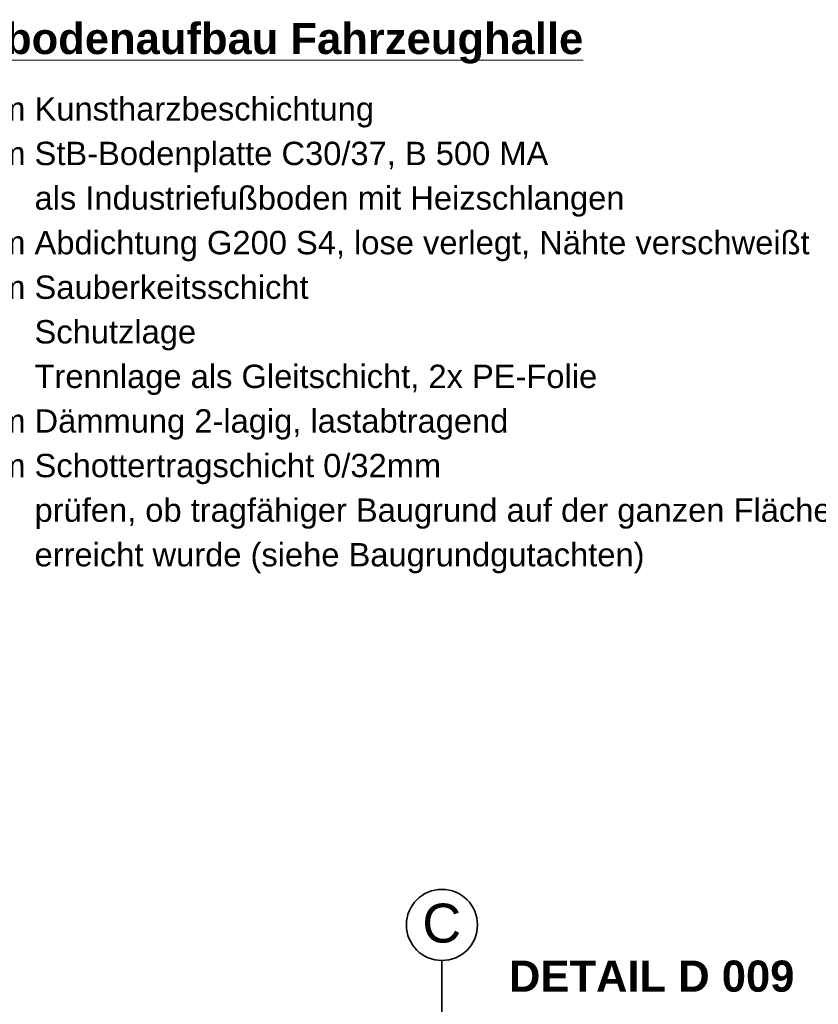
# Model space of a CAD drawing. Header units: metres. Extents: x 1314 to 1415, y -87 to -52.
# Tile 55 of 256: x 1329.78 to 1334.91, y -73.79 to -67.47. Entities that reach past the tile are written whole.
import ezdxf

# ---------------------------------------------------------------- set-up
doc = ezdxf.new("R2010")
doc.units = ezdxf.units.M
doc.linetypes.add('AUSGEZOGEN', pattern=[0])
doc.linetypes.add('STRICHPUNKT2_S5', pattern=[0.5, 0.35, -0.05, 0.05, -0.05])
for name, color, linetype, lineweight in [('XR$2$Achsen', 4, 'AUSGEZOGEN', 13), ('XR$3$Achsen', 4, 'AUSGEZOGEN', 13), ('XR$3$DETAIL', 7, 'AUSGEZOGEN', 25), ('XR$3$Text 1_100', 3, 'AUSGEZOGEN', 18)]:
    doc.layers.add(name, color=color, linetype=linetype, lineweight=lineweight)
doc.styles.add('ARIAL', font='arial.ttf')

msp = doc.modelspace()

# ---------------------------------------------------------------- linework, layer by layer
at = {"layer": 'XR$2$Achsen', "color": 35, "linetype": 'STRICHPUNKT2_S5', "lineweight": 35, "transparency": 33554687}
msp.add_line((1332.4917, -73.5087), (1332.4917, -84.7753), dxfattribs=at)
at = {"layer": 'XR$3$Achsen', "color": 35, "linetype": 'AUSGEZOGEN', "lineweight": 35, "transparency": 33554687}
msp.add_circle((1332.4917, -73.2805), 0.2282, dxfattribs=at)

# ---------------------------------------------------------------- texts
at = {"layer": 'XR$3$Achsen', "color": 35, "linetype": 'AUSGEZOGEN', "lineweight": 35, "transparency": 33554687, "insert": (1332.3657, -73.3975), "char_height": 0.25, "width": 0.378393, "attachment_point": 7, "style": 'ARIAL'}
msp.add_mtext('\\W0.99;C', dxfattribs=at)
at = {"layer": 'XR$3$DETAIL', "color": 3, "linetype": 'AUSGEZOGEN', "lineweight": 25, "transparency": 33554687, "insert": (1332.9215, -73.7121), "char_height": 0.2, "width": 1.938545, "attachment_point": 7, "style": 'ARIAL'}
msp.add_mtext('\\A1;{\\fArial|i0|b1;\\H0.200000;\\W1.000000;\\C3;DETAIL D 009}\\P', dxfattribs=at)
at = {"layer": 'XR$3$Text 1_100', "color": 7, "linetype": 'AUSGEZOGEN', "lineweight": 18, "transparency": 33554687, "insert": (1329.1766, -67.4903), "char_height": 0.2, "width": 4.326153, "attachment_point": 1, "style": 'ARIAL'}
msp.add_mtext('\\A1;{\\L\\fArial|i0|b1;\\H0.200000;\\W1.000000;\\C7;Fußbodenaufbau Fahrzeughalle\\l}\\P', dxfattribs=at)
at = {"layer": 'XR$3$Text 1_100', "color": 7, "linetype": 'AUSGEZOGEN', "lineweight": 18, "transparency": 33554687, "insert": (1329.0629, -67.9669), "char_height": 0.15, "width": 6.900239, "attachment_point": 1, "line_spacing_factor": 1.144578, "style": 'ARIAL'}
msp.add_mtext('\\A1;{\\fArial|i0|b0;\\H0.150000;\\W1.000000;\\C7;    5 mm Kunstharzbeschichtung}\\P{\\fArial|i0|b0;\\H0.150000;\\W1.000000;\\C7;250 mm StB-Bodenplatte C30/37, B 500 MA }\\P{\\fArial|i0|b0;\\H0.150000;\\W1.000000;\\C7;              als Industriefußboden mit Heizschlangen}\\P{\\fArial|i0|b0;\\H0.150000;\\W1.000000;\\C7;    5 mm Abdichtung G200 S4, lose verlegt, Nähte verschweißt}\\P{\\fArial|i0|b0;\\H0.150000;\\W1.000000;\\C7;  80 mm Sauberkeitsschicht}\\P{\\fArial|i0|b0;\\H0.150000;\\W1.000000;\\C7;              Schutzlage}\\P{\\fArial|i0|b0;\\H0.150000;\\W1.000000;\\C7;              Trennlage als Gleitschicht, 2x PE-Folie}\\P{\\fArial|i0|b0;\\H0.150000;\\W1.000000;\\C7;100 mm Dämmung 2-lagig, lastabtragend}\\P{\\fArial|i0|b0;\\H0.150000;\\W1.000000;\\C7;320 mm Schottertragschicht 0/32mm }\\P{\\fArial|i0|b0;\\H0.150000;\\W1.000000;\\C7;              prüfen, ob tragfähiger Baugrund auf der ganzen Fläche}\\P{\\fArial|i0|b0;\\H0.150000;\\W1.000000;\\C7;              erreicht wurde (siehe Baugrundgutachten)}\\P', dxfattribs=at)

doc.saveas('drawing.dxf')
